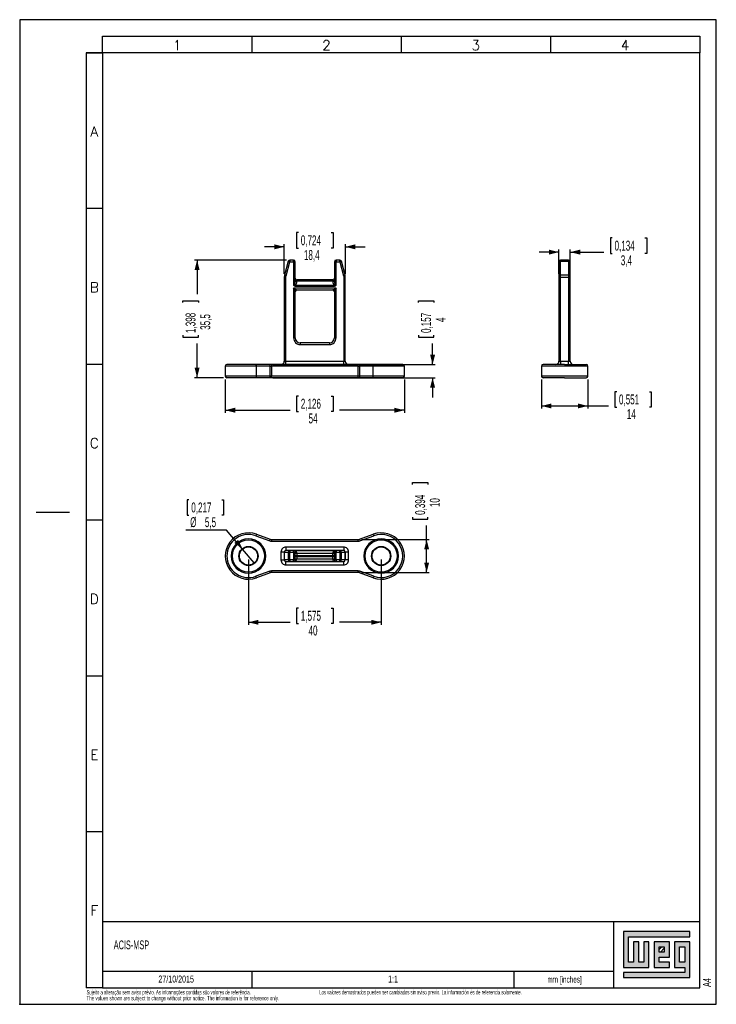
# Model space of a CAD drawing. Extents: x 0 to 210, y 0 to 297.
import ezdxf

# ---------------------------------------------------------------- set-up
doc = ezdxf.new("R2010")
doc.units = 0
doc.header["$PDSIZE"] = -1
doc.layers.get('0').update_dxf_attribs({"linetype": 'CONTINUOUS'})
doc.styles.add('SLDTEXTSTYLE0', font='ROMANS')
doc.styles.add('SLDTEXTSTYLE1', font='TXT', dxfattribs={"width": 0.605})
doc.styles.add('SLDTEXTSTYLE2', font='TXT', dxfattribs={"width": 0.569583})
doc.dimstyles.new('SLDDIMSTYLE0', dxfattribs={"dimtxt": 3, "dimasz": 3, "dimexe": 0, "dimexo": 0.0625, "dimgap": 0.75, "dimtad": 0, "dimtih": 1, "dimtoh": 1, "dimrnd": 1e-09, "dimzin": 12, "dimtxsty": 'SLDTEXTSTYLE1', "dimblk1": 'NONE', "dimsah": 1, "dimcen": 0, "dimazin": 3, "dimtfac": 1, "dimtdec": 3, "dimtmove": 0, "dimatfit": 3, "dimtolj": 1, "dimtzin": 12})
doc.dimstyles.new('SLDDIMSTYLE1', dxfattribs={"dimtxt": 3, "dimasz": 3, "dimexe": 0, "dimexo": 0.0625, "dimgap": 0.75, "dimtad": 0, "dimrnd": 1e-09, "dimzin": 12, "dimtxsty": 'SLDTEXTSTYLE1', "dimsah": 1, "dimcen": 0.09, "dimazin": 3, "dimtfac": 1, "dimtdec": 3, "dimtofl": 0, "dimtmove": 0, "dimatfit": 3, "dimtolj": 1, "dimtzin": 12})
doc.dimstyles.new('SLDDIMSTYLE2', dxfattribs={"dimtxt": 3, "dimasz": 3, "dimexe": 0, "dimexo": 0.0625, "dimgap": 0.75, "dimtad": 0, "dimrnd": 1e-09, "dimzin": 12, "dimtxsty": 'SLDTEXTSTYLE1', "dimsah": 1, "dimcen": 0.09, "dimazin": 3, "dimtfac": 1, "dimtdec": 3, "dimtmove": 0, "dimatfit": 3, "dimtolj": 1, "dimtzin": 12})

# ---------------------------------------------------------------- blocks, each defined once
blk = doc.blocks.new('SW_NOTE_0')
at = {"color": 0, "linetype": 'CONTINUOUS', "attachment_point": 1}
for s, insert, char_height, style in [('The values shown are subject to change without prior notice. The information is for reference only.', (0, -0.06), 1.3229, 'SLDTEXTSTYLE1'), ('Sujeito a alteração sem aviso prévio. As informações contidas são valores de referência.                                                           Los valores demostrados pueden ser cambiados sin aviso previo. La información és de referencia solamente.', (0, 1.71), 1.32292, 'SLDTEXTSTYLE2')]:
    blk.add_mtext(s, dxfattribs=dict(at, insert=insert, char_height=char_height, style=style))
blk = doc.blocks.new('_D')
at = {"color": 7, "linetype": 'CONTINUOUS'}
for p, q in [((51.03, 152.17), (50.47, 152.17)), ((50.47, 152.17), (50.47, 147.5)), ((60.9, 152.17), (61.46, 152.17)), ((61.46, 152.17), (61.46, 147.5)), ((50.47, 147.5), (51.03, 147.5)), ((61.46, 147.5), (60.9, 147.5)), ((62.38, 143.07), (50.04, 143.07)), ((67.2, 137.33), (62.38, 143.07)), ((70.73, 133.12), (67.2, 137.33))]:
    blk.add_line(p, q, dxfattribs=at)
blk.add_solid([(67.2, 137.33), (65.84, 140.11), (64.69, 139.15)], dxfattribs=at)
at = {"color": 7, "linetype": 'CONTINUOUS', "char_height": 3, "attachment_point": 1, "style": 'SLDTEXTSTYLE1'}
for s, insert in [('0,217', (51.73, 151.37)), ('%%c', (51.4, 146.94)), ('5,5', (55.83, 146.94))]:
    blk.add_mtext(s, dxfattribs=dict(at, insert=insert))
blk = doc.blocks.new('_NONE')
blk = doc.blocks.new('_D_1')
at = {"color": 7, "linetype": 'CONTINUOUS'}
for p, q in [((68.97, 134.22), (68.97, 114.47)), ((108.97, 134.22), (108.97, 114.47)), ((84.03, 119.49), (83.47, 119.49)), ((83.47, 119.49), (83.47, 114.82)), ((93.9, 119.49), (94.46, 119.49)), ((94.46, 119.49), (94.46, 114.82)), ((68.97, 115.22), (81.54, 115.22)), ((83.47, 114.82), (84.03, 114.82)), ((94.46, 114.82), (93.9, 114.82)), ((108.97, 115.22), (96.39, 115.22))]:
    blk.add_line(p, q, dxfattribs=at)
for points in [[(68.97, 115.22), (71.97, 114.47), (71.97, 115.97)], [(108.97, 115.22), (105.97, 115.97), (105.97, 114.47)]]:
    blk.add_solid(points, dxfattribs=at)
at = {"color": 7, "linetype": 'CONTINUOUS', "char_height": 3, "attachment_point": 1, "style": 'SLDTEXTSTYLE1'}
for s, insert in [('1,575', (84.74, 118.69)), ('40', (87.09, 114.26))]:
    blk.add_mtext(s, dxfattribs=dict(at, insert=insert))
blk = doc.blocks.new('_D_2')
at = {"color": 7, "linetype": 'CONTINUOUS'}
for p, q in [((118.41, 156.79), (118.41, 157.35)), ((118.41, 157.35), (123.07, 157.35)), ((123.07, 157.35), (123.07, 156.79)), ((118.41, 146.92), (118.41, 146.36)), ((118.41, 146.36), (123.07, 146.36)), ((123.07, 146.36), (123.07, 146.92)), ((122.67, 140.22), (122.67, 144.43)), ((103.06, 140.22), (123.42, 140.22)), ((122.67, 130.22), (122.67, 140.22)), ((103.06, 130.22), (123.42, 130.22))]:
    blk.add_line(p, q, dxfattribs=at)
for points in [[(122.67, 140.22), (121.92, 137.22), (123.42, 137.22)], [(122.67, 130.22), (123.42, 133.22), (121.92, 133.22)]]:
    blk.add_solid(points, dxfattribs=at)
at = {"color": 7, "linetype": 'CONTINUOUS', "char_height": 3, "attachment_point": 1, "rotation": 90, "style": 'SLDTEXTSTYLE1'}
for s, insert in [('0,394', (119.21, 147.63)), ('10', (123.64, 149.98))]:
    blk.add_mtext(s, dxfattribs=dict(at, insert=insert))
blk = doc.blocks.new('_D_3')
at = {"color": 7, "linetype": 'CONTINUOUS'}
for p, q in [((80.45, 224.49), (52.72, 224.49)), ((53.47, 224.49), (53.47, 214.16)), ((49.2, 211.67), (49.2, 212.24)), ((49.2, 212.24), (53.87, 212.24)), ((53.87, 212.24), (53.87, 211.67)), ((49.2, 201.81), (49.2, 201.24)), ((49.2, 201.24), (53.87, 201.24)), ((53.47, 188.99), (53.47, 199.32)), ((53.87, 201.24), (53.87, 201.81)), ((61.47, 188.99), (52.72, 188.99))]:
    blk.add_line(p, q, dxfattribs=at)
for points in [[(53.47, 224.49), (52.72, 221.49), (54.22, 221.49)], [(53.47, 188.99), (54.22, 191.99), (52.72, 191.99)]]:
    blk.add_solid(points, dxfattribs=at)
at = {"color": 7, "linetype": 'CONTINUOUS', "char_height": 3, "attachment_point": 1, "rotation": 90, "style": 'SLDTEXTSTYLE1'}
for s, insert in [('1,398', (50, 202.51)), ('35,5', (54.43, 203.45))]:
    blk.add_mtext(s, dxfattribs=dict(at, insert=insert))
blk = doc.blocks.new('_D_4')
at = {"color": 7, "linetype": 'CONTINUOUS'}
for p, q in [((120.2, 211.67), (120.2, 212.24)), ((120.2, 212.24), (124.87, 212.24)), ((124.87, 212.24), (124.87, 211.67)), ((120.2, 201.81), (120.2, 201.24)), ((120.2, 201.24), (124.87, 201.24)), ((124.47, 192.99), (124.47, 199.32)), ((124.87, 201.24), (124.87, 201.81)), ((76.36, 192.99), (125.22, 192.99)), ((76.36, 188.99), (125.22, 188.99)), ((124.47, 188.99), (124.47, 182.99))]:
    blk.add_line(p, q, dxfattribs=at)
for points in [[(124.47, 192.99), (125.22, 195.99), (123.72, 195.99)], [(124.47, 188.99), (123.72, 185.99), (125.22, 185.99)]]:
    blk.add_solid(points, dxfattribs=at)
at = {"color": 7, "linetype": 'CONTINUOUS', "char_height": 3, "attachment_point": 1, "rotation": 90, "style": 'SLDTEXTSTYLE1'}
for s, insert in [('0,157', (121, 202.51)), ('4', (125.43, 205.8))]:
    blk.add_mtext(s, dxfattribs=dict(at, insert=insert))
blk = doc.blocks.new('_D_5')
at = {"color": 7, "linetype": 'CONTINUOUS'}
for p, q in [((84.03, 232.76), (83.47, 232.76)), ((83.47, 232.76), (83.47, 228.09)), ((93.9, 232.76), (94.46, 232.76)), ((94.46, 232.76), (94.46, 228.09)), ((79.77, 220.38), (79.77, 229.24)), ((98.17, 220.38), (98.17, 229.24)), ((79.77, 228.49), (73.77, 228.49)), ((83.47, 228.09), (84.03, 228.09)), ((94.46, 228.09), (93.9, 228.09)), ((98.17, 228.49), (104.17, 228.49))]:
    blk.add_line(p, q, dxfattribs=at)
for points in [[(79.77, 228.49), (76.77, 229.24), (76.77, 227.74)], [(98.17, 228.49), (101.17, 227.74), (101.17, 229.24)]]:
    blk.add_solid(points, dxfattribs=at)
at = {"color": 7, "linetype": 'CONTINUOUS', "char_height": 3, "attachment_point": 1, "style": 'SLDTEXTSTYLE1'}
for s, insert in [('0,724', (84.74, 231.96)), ('18,4', (85.68, 227.53))]:
    blk.add_mtext(s, dxfattribs=dict(at, insert=insert))
blk = doc.blocks.new('_D_6')
at = {"color": 7, "linetype": 'CONTINUOUS'}
for p, q in [((61.97, 188.49), (61.97, 178.45)), ((115.97, 188.49), (115.97, 178.45)), ((84.03, 183.46), (83.47, 183.46)), ((83.47, 183.46), (83.47, 178.8)), ((93.9, 183.46), (94.46, 183.46)), ((94.46, 183.46), (94.46, 178.8)), ((61.97, 179.2), (81.54, 179.2)), ((83.47, 178.8), (84.03, 178.8)), ((94.46, 178.8), (93.9, 178.8)), ((115.97, 179.2), (96.39, 179.2))]:
    blk.add_line(p, q, dxfattribs=at)
for points in [[(61.97, 179.2), (64.97, 178.45), (64.97, 179.95)], [(115.97, 179.2), (112.97, 179.95), (112.97, 178.45)]]:
    blk.add_solid(points, dxfattribs=at)
at = {"color": 7, "linetype": 'CONTINUOUS', "char_height": 3, "attachment_point": 1, "style": 'SLDTEXTSTYLE1'}
for s, insert in [('2,126', (84.74, 182.66)), ('54', (87.09, 178.23))]:
    blk.add_mtext(s, dxfattribs=dict(at, insert=insert))
blk = doc.blocks.new('_D_7')
at = {"color": 7, "linetype": 'CONTINUOUS'}
for p, q in [((157.27, 188.49), (157.27, 179.74)), ((171.27, 188.49), (171.27, 179.74)), ((179.97, 184.76), (179.4, 184.76)), ((179.4, 184.76), (179.4, 180.09)), ((189.83, 184.76), (190.4, 184.76)), ((190.4, 184.76), (190.4, 180.09)), ((157.27, 180.49), (171.27, 180.49)), ((171.27, 180.49), (177.48, 180.49)), ((179.4, 180.09), (179.97, 180.09)), ((190.4, 180.09), (189.83, 180.09))]:
    blk.add_line(p, q, dxfattribs=at)
for points in [[(157.27, 180.49), (160.27, 179.74), (160.27, 181.24)], [(171.27, 180.49), (168.27, 181.24), (168.27, 179.74)]]:
    blk.add_solid(points, dxfattribs=at)
at = {"color": 7, "linetype": 'CONTINUOUS', "char_height": 3, "attachment_point": 1, "style": 'SLDTEXTSTYLE1'}
for s, insert in [('0,551', (180.67, 183.96)), ('14', (183.02, 179.53))]:
    blk.add_mtext(s, dxfattribs=dict(at, insert=insert))
blk = doc.blocks.new('_D_8')
at = {"color": 7, "linetype": 'CONTINUOUS'}
for p, q in [((178.63, 231.15), (178.06, 231.15)), ((178.06, 231.15), (178.06, 226.49)), ((188.49, 231.15), (189.06, 231.15)), ((189.06, 231.15), (189.06, 226.49)), ((162.57, 226.89), (156.57, 226.89)), ((162.57, 220.38), (162.57, 227.64)), ((165.97, 220.38), (165.97, 227.64)), ((165.97, 226.89), (176.14, 226.89)), ((178.06, 226.49), (178.63, 226.49)), ((189.06, 226.49), (188.49, 226.49))]:
    blk.add_line(p, q, dxfattribs=at)
for points in [[(162.57, 226.89), (159.57, 227.64), (159.57, 226.14)], [(165.97, 226.89), (168.97, 226.14), (168.97, 227.64)]]:
    blk.add_solid(points, dxfattribs=at)
at = {"color": 7, "linetype": 'CONTINUOUS', "char_height": 3, "attachment_point": 1, "style": 'SLDTEXTSTYLE1'}
for s, insert in [('0,134', (179.33, 230.35)), ('3,4', (181.21, 225.92))]:
    blk.add_mtext(s, dxfattribs=dict(at, insert=insert))

msp = doc.modelspace()

# ---------------------------------------------------------------- hatches: boundary and pattern name
at = {"linetype": 'CONTINUOUS'}
msp.add_hatch(color=7, dxfattribs=at).paths.add_polyline_path([(181.99, 21.93), (181.99, 11.15), (189.69, 11.15), (189.69, 18.85), (188.15, 18.85), (188.15, 12.69), (186.61, 12.69), (186.61, 18.85), (185.07, 18.85), (185.07, 12.69), (183.53, 12.69), (183.53, 20.39), (202.01, 20.39), (202.01, 21.93)], flags=0)
h = msp.add_hatch(color=7, dxfattribs=at)
h.paths.add_polyline_path([(181.99, 8.07), (202.01, 8.07), (202.01, 18.85), (197.39, 18.85), (197.39, 11.15), (200.47, 11.15), (200.47, 9.61), (181.99, 9.61)], flags=0)
h.paths.add_polyline_path([(198.93, 17.31), (200.47, 17.31), (200.47, 12.69), (198.93, 12.69)], flags=0)
h = msp.add_hatch(color=7, dxfattribs=at)
h.paths.add_polyline_path([(195.85, 12.69), (192.77, 12.69), (192.77, 14.23), (195.85, 14.23), (195.85, 18.85), (191.23, 18.85), (191.23, 11.15), (195.85, 11.15)], flags=0)
h.paths.add_polyline_path([(194.31, 15.77), (192.77, 15.77), (192.77, 17.31), (194.31, 17.31)], flags=0)
h = msp.add_hatch(dxfattribs=at)
h.set_pattern_fill('ANSI31', scale=0.25, style=0)
h.paths.add_polyline_path([(194.31, 15.77), (192.77, 15.77), (192.77, 17.31), (194.31, 17.31)], flags=0)

# ---------------------------------------------------------------- linework, layer by layer
at = {"color": 7, "linetype": 'CONTINUOUS'}
for p, q in [((0, 297), (0, 0)), ((210, 297), (0, 297)), ((210, 0), (210, 297)), ((25, 292), (205, 292)), ((25, 287), (25, 292)), ((70, 292), (70, 287)), ((115, 292), (115, 287)), ((160, 292), (160, 287)), ((205, 292), (205, 287)), ((25, 287), (20, 287)), ((20, 287), (20, 5)), ((20, 287), (25, 287)), ((25, 287), (25, 5)), ((205, 287), (25, 287)), ((205, 5), (205, 287)), ((25, 240), (20, 240)), ((80.966, 224.119), (79.834, 219.893)), ((80.317, 219.763), (81.449, 223.99)), ((81.449, 223.99), (80.966, 224.119)), ((82.566, 224.49), (81.449, 224.49)), ((81.449, 224.49), (81.449, 223.99)), ((81.449, 223.99), (82.566, 223.99)), ((82.566, 223.99), (82.566, 224.49)), ((82.566, 223.99), (82.566, 216.892)), ((83.066, 223.99), (82.566, 223.99)), ((83.066, 218.564), (83.066, 223.99)), ((94.866, 223.99), (94.866, 218.564)), ((95.366, 223.99), (94.866, 223.99)), ((96.482, 224.49), (95.366, 224.49)), ((95.366, 224.49), (95.366, 223.99)), ((95.366, 216.892), (95.366, 223.99)), ((95.366, 223.99), (96.482, 223.99)), ((96.482, 223.99), (96.482, 224.49)), ((96.965, 224.119), (96.482, 223.99)), ((96.482, 223.99), (97.615, 219.763)), ((98.097, 219.893), (96.965, 224.119)), ((162.571, 223.99), (162.571, 219.763)), ((163.071, 224.49), (163.071, 224.119)), ((165.471, 224.49), (163.071, 224.49)), ((163.071, 219.893), (163.071, 224.119)), ((163.071, 224.119), (165.471, 224.119)), ((165.471, 224.49), (165.471, 224.119)), ((165.471, 224.119), (165.471, 219.893)), ((165.971, 219.763), (165.971, 223.99)), ((79.834, 219.893), (80.317, 219.763)), ((98.097, 219.893), (97.615, 219.763)), ((163.071, 219.375), (163.071, 219.893)), ((165.471, 219.893), (163.071, 219.893)), ((165.471, 219.893), (165.471, 219.375)), ((79.766, 219.375), (79.766, 193.99)), ((79.766, 219.375), (80.266, 219.375)), ((80.266, 219.375), (80.317, 219.763)), ((80.266, 193.99), (80.266, 219.375)), ((83.042, 216.851), (83.042, 216.651)), ((94.89, 216.851), (83.042, 216.851)), ((83.059, 218.34), (83.066, 218.564)), ((83.566, 218.228), (83.552, 218.09)), ((94.379, 218.09), (83.552, 218.09)), ((83.566, 218.49), (83.566, 218.228)), ((94.366, 218.49), (83.566, 218.49)), ((94.366, 218.228), (94.366, 218.49)), ((94.379, 218.09), (94.366, 218.228)), ((94.866, 218.564), (94.872, 218.34)), ((94.89, 216.851), (94.89, 216.651)), ((97.615, 219.763), (97.666, 219.375)), ((97.666, 219.375), (97.666, 193.99)), ((98.166, 219.375), (97.666, 219.375)), ((98.166, 193.99), (98.166, 219.375)), ((162.571, 219.763), (162.571, 219.375)), ((163.071, 219.375), (162.571, 219.375)), ((162.571, 219.375), (162.571, 193.99)), ((163.071, 193.99), (163.071, 219.375)), ((163.071, 219.375), (165.471, 219.375)), ((165.471, 219.375), (165.971, 219.375)), ((165.471, 219.375), (165.471, 193.99)), ((165.971, 219.375), (165.971, 219.763)), ((165.971, 193.99), (165.971, 219.375)), ((82.566, 215.99), (82.566, 200.99)), ((95.366, 215.99), (82.566, 215.99)), ((83.042, 216.651), (94.89, 216.651)), ((83.066, 200.99), (83.066, 214.99)), ((83.566, 215.49), (94.366, 215.49)), ((94.866, 214.99), (94.866, 200.99)), ((95.366, 200.99), (95.366, 215.99)), ((82.566, 200.99), (83.066, 200.99)), ((93.366, 199.49), (84.566, 199.49)), ((84.566, 199.49), (84.566, 198.99)), ((93.366, 199.49), (93.366, 198.99)), ((94.866, 200.99), (95.366, 200.99)), ((84.566, 198.99), (93.366, 198.99)), ((79.766, 193.99), (80.266, 193.99)), ((80.266, 192.99), (80.266, 193.99)), ((80.266, 193.99), (97.666, 193.99)), ((97.666, 192.99), (97.666, 193.99)), ((97.666, 193.99), (98.166, 193.99)), ((162.571, 193.99), (163.071, 193.99)), ((163.071, 193.99), (163.071, 192.99)), ((163.071, 193.99), (165.471, 193.99)), ((165.471, 192.99), (165.471, 193.99)), ((165.471, 193.99), (165.971, 193.99)), ((25, 193), (20, 193)), ((61.966, 192.49), (61.966, 189.49)), ((71.189, 192.99), (62.466, 192.99)), ((75.358, 192.99), (71.189, 192.99)), ((71.36, 189.49), (71.36, 192.49)), ((75.529, 192.49), (71.36, 192.49)), ((75.871, 192.99), (75.358, 192.99)), ((75.529, 189.49), (75.529, 192.49)), ((75.529, 192.49), (75.871, 192.49)), ((75.871, 192.99), (75.871, 192.49)), ((102.06, 192.99), (75.871, 192.99)), ((75.871, 192.49), (75.871, 189.49)), ((102.06, 192.49), (75.871, 192.49)), ((102.06, 192.49), (102.06, 192.99)), ((102.573, 192.99), (102.06, 192.99)), ((102.06, 192.49), (102.402, 192.49)), ((102.06, 189.49), (102.06, 192.49)), ((106.571, 192.49), (102.402, 192.49)), ((102.402, 192.49), (102.402, 189.49)), ((106.742, 192.99), (102.573, 192.99)), ((106.571, 189.49), (106.571, 192.49)), ((115.466, 192.99), (106.742, 192.99)), ((115.966, 189.49), (115.966, 192.49)), ((157.271, 192.49), (157.271, 189.49)), ((164.271, 192.99), (157.771, 192.99)), ((164.271, 192.99), (170.771, 192.99)), ((171.271, 189.49), (171.271, 192.49)), ((71.189, 188.99), (62.466, 188.99)), ((75.358, 188.99), (71.189, 188.99)), ((75.529, 189.49), (71.36, 189.49)), ((75.871, 188.99), (75.358, 188.99)), ((75.871, 189.49), (75.529, 189.49)), ((75.871, 188.99), (75.871, 189.49)), ((102.06, 189.49), (75.871, 189.49)), ((102.06, 188.99), (75.871, 188.99)), ((102.402, 189.49), (102.06, 189.49)), ((102.06, 188.99), (102.06, 189.49)), ((102.573, 188.99), (102.06, 188.99)), ((106.571, 189.49), (102.402, 189.49)), ((106.742, 188.99), (102.573, 188.99)), ((115.466, 188.99), (106.742, 188.99)), ((164.271, 188.99), (157.771, 188.99)), ((164.271, 188.99), (170.771, 188.99)), ((5, 148.5), (15, 148.5)), ((25, 146), (20, 146)), ((71.36, 141.803), (71.189, 141.333)), ((71.189, 141.333), (75.358, 139.815)), ((71.36, 141.803), (75.529, 140.285)), ((75.358, 139.815), (75.529, 140.285)), ((75.871, 140.225), (75.871, 139.725)), ((75.871, 140.225), (102.06, 140.225)), ((75.871, 139.725), (102.06, 139.725)), ((102.06, 139.725), (102.06, 140.225)), ((102.402, 140.285), (106.571, 141.803)), ((102.402, 140.285), (102.573, 139.815)), ((102.573, 139.815), (106.742, 141.333)), ((106.571, 141.803), (106.742, 141.333)), ((80.266, 137.925), (80.266, 136.925)), ((97.666, 137.925), (80.266, 137.925)), ((80.317, 136.925), (80.266, 136.925)), ((81.449, 136.925), (80.317, 136.925)), ((81.449, 136.925), (81.449, 136.425)), ((82.566, 136.925), (81.449, 136.925)), ((82.566, 136.425), (82.566, 136.925)), ((83.042, 136.925), (82.648, 136.925)), ((83.042, 136.871), (83.042, 136.925)), ((94.89, 136.925), (83.042, 136.925)), ((83.042, 136.871), (94.89, 136.871)), ((94.89, 136.871), (94.89, 136.925)), ((95.366, 136.925), (94.89, 136.925)), ((95.366, 136.925), (95.366, 136.425)), ((96.482, 136.925), (95.366, 136.925)), ((96.482, 136.425), (96.482, 136.925)), ((97.615, 136.925), (96.482, 136.925)), ((97.666, 136.925), (97.615, 136.925)), ((97.666, 137.925), (97.666, 136.925)), ((79.766, 136.425), (78.766, 136.425)), ((78.766, 136.425), (78.766, 134.025)), ((78.766, 134.025), (79.766, 134.025)), ((79.766, 136.425), (79.834, 136.425)), ((79.766, 136.425), (79.766, 134.025)), ((79.834, 134.025), (79.766, 134.025)), ((79.834, 134.025), (79.834, 136.425)), ((79.834, 136.425), (80.966, 136.425)), ((80.966, 134.025), (79.834, 134.025)), ((81.449, 136.425), (80.966, 136.425)), ((80.966, 136.425), (80.966, 134.025)), ((81.449, 134.025), (80.966, 134.025)), ((81.449, 134.025), (81.449, 136.425)), ((81.449, 136.425), (82.566, 136.425)), ((82.566, 134.025), (81.449, 134.025)), ((81.449, 134.025), (81.449, 133.525)), ((82.566, 136.425), (82.566, 134.025)), ((82.566, 136.425), (83.066, 136.425)), ((83.066, 134.025), (82.566, 134.025)), ((82.566, 133.525), (82.566, 134.025)), ((83.066, 134.025), (83.066, 136.425)), ((83.066, 135.363), (83.566, 135.363)), ((83.566, 134.987), (83.066, 134.987)), ((83.566, 134.395), (83.552, 134.294)), ((94.379, 134.294), (83.552, 134.294)), ((83.564, 136.056), (83.566, 136.016)), ((83.564, 136.056), (94.368, 136.056)), ((83.566, 136.016), (83.566, 135.363)), ((83.566, 135.363), (83.566, 134.987)), ((83.566, 135.363), (94.366, 135.363)), ((83.566, 134.987), (83.566, 134.395)), ((94.366, 134.987), (83.566, 134.987)), ((94.366, 136.016), (94.368, 136.056)), ((94.366, 135.363), (94.366, 136.016)), ((94.366, 134.987), (94.366, 135.363)), ((94.866, 135.363), (94.366, 135.363)), ((94.866, 134.987), (94.366, 134.987)), ((94.366, 134.395), (94.366, 134.987)), ((94.379, 134.294), (94.366, 134.395)), ((94.866, 136.425), (94.866, 134.025)), ((95.366, 136.425), (94.866, 136.425)), ((95.366, 134.025), (94.866, 134.025)), ((95.366, 134.025), (95.366, 136.425)), ((95.366, 136.425), (96.482, 136.425)), ((96.482, 134.025), (95.366, 134.025)), ((95.366, 134.025), (95.366, 133.525)), ((96.482, 136.425), (96.482, 134.025)), ((96.965, 136.425), (96.482, 136.425)), ((96.965, 134.025), (96.482, 134.025)), ((96.482, 133.525), (96.482, 134.025)), ((96.965, 134.025), (96.965, 136.425)), ((96.965, 136.425), (98.097, 136.425)), ((98.097, 134.025), (96.965, 134.025)), ((98.097, 136.425), (98.097, 134.025)), ((98.097, 136.425), (98.166, 136.425)), ((98.097, 134.025), (98.166, 134.025)), ((98.166, 134.025), (98.166, 136.425)), ((99.166, 136.425), (98.166, 136.425)), ((99.166, 134.025), (98.166, 134.025)), ((99.166, 134.025), (99.166, 136.425)), ((102.06, 130.725), (75.871, 130.725)), ((75.871, 130.725), (75.871, 130.225)), ((80.266, 133.525), (80.317, 133.525)), ((80.266, 132.525), (80.266, 133.525)), ((80.266, 132.525), (97.666, 132.525)), ((80.317, 133.525), (81.449, 133.525)), ((81.449, 133.525), (82.566, 133.525)), ((82.566, 133.525), (83.042, 133.525)), ((94.89, 133.578), (83.042, 133.578)), ((83.042, 133.578), (83.042, 133.525)), ((83.042, 133.525), (94.89, 133.525)), ((94.89, 133.578), (94.89, 133.525)), ((94.89, 133.525), (95.289, 133.525)), ((95.366, 133.525), (96.482, 133.525)), ((96.482, 133.525), (97.615, 133.525)), ((97.615, 133.525), (97.666, 133.525)), ((97.666, 132.525), (97.666, 133.525)), ((102.06, 130.225), (102.06, 130.725)), ((75.358, 130.634), (71.189, 129.117)), ((71.36, 128.647), (71.189, 129.117)), ((75.529, 130.164), (71.36, 128.647)), ((75.529, 130.164), (75.358, 130.634)), ((102.06, 130.225), (75.871, 130.225)), ((102.573, 130.634), (102.402, 130.164)), ((106.571, 128.647), (102.402, 130.164)), ((106.742, 129.117), (102.573, 130.634)), ((106.571, 128.647), (106.742, 129.117)), ((25, 99), (20, 99)), ((25, 52), (20, 52)), ((25, 45), (25, 40)), ((25, 40), (25, 5)), ((25, 25), (205, 25)), ((179, 25), (179, 5)), ((202.01, 21.93), (181.99, 21.93)), ((181.99, 21.93), (181.99, 11.15)), ((202.01, 20.39), (202.01, 21.93)), ((183.53, 20.39), (202.01, 20.39)), ((183.53, 12.69), (183.53, 20.39)), ((186.61, 18.85), (185.07, 18.85)), ((185.07, 18.85), (185.07, 12.69)), ((186.61, 12.69), (186.61, 18.85)), ((189.69, 18.85), (188.15, 18.85)), ((188.15, 18.85), (188.15, 12.69)), ((189.69, 11.15), (189.69, 18.85)), ((195.85, 18.85), (191.23, 18.85)), ((191.23, 18.85), (191.23, 11.15)), ((195.85, 14.23), (195.85, 18.85)), ((202.01, 18.85), (197.39, 18.85)), ((197.39, 18.85), (197.39, 11.15)), ((202.01, 8.07), (202.01, 18.85)), ((192.77, 17.31), (194.31, 17.31)), ((192.77, 15.77), (192.77, 17.31)), ((194.31, 15.77), (192.77, 15.77)), ((194.31, 17.31), (194.31, 15.77)), ((198.93, 12.69), (198.93, 17.31)), ((198.93, 17.31), (200.47, 17.31)), ((200.47, 17.31), (200.47, 12.69)), ((185.07, 12.69), (183.53, 12.69)), ((188.15, 12.69), (186.61, 12.69)), ((192.77, 14.23), (195.85, 14.23)), ((192.77, 12.69), (192.77, 14.23)), ((195.85, 12.69), (192.77, 12.69)), ((195.85, 11.15), (195.85, 12.69)), ((200.47, 12.69), (198.93, 12.69)), ((25, 10), (59, 10)), ((59, 10), (179, 10)), ((70, 10), (70, 5)), ((149, 10), (149, 5)), ((181.99, 11.15), (189.69, 11.15)), ((181.99, 9.61), (181.99, 8.07)), ((200.47, 9.61), (181.99, 9.61)), ((191.23, 11.15), (195.85, 11.15)), ((197.39, 11.15), (200.47, 11.15)), ((200.47, 11.15), (200.47, 9.61)), ((181.99, 8.07), (202.01, 8.07)), ((25, 5), (20, 5)), ((25, 5), (205, 5)), ((0, 0), (210, 0))]:
    msp.add_line(p, q, dxfattribs=at)
at = {"color": 8, "linetype": 'CONTINUOUS'}
for p, q in [((71.36, 192.49), (61.966, 192.49)), ((115.966, 192.49), (106.571, 192.49)), ((171.271, 192.49), (157.271, 192.49)), ((71.36, 189.49), (61.966, 189.49)), ((115.966, 189.49), (106.571, 189.49)), ((171.271, 189.49), (157.271, 189.49))]:
    msp.add_line(p, q, dxfattribs=at)
at = {"color": 7, "linetype": 'CONTINUOUS', "flags": 128}
for points in [[(82.566, 216.892), (82.608, 216.898), (82.65, 216.917), (82.733, 216.991), (82.813, 217.12), (82.889, 217.303), (82.95, 217.517), (83.003, 217.786), (83.036, 218.032), (83.059, 218.34)], [(83.042, 216.851), (82.822, 216.829), (82.566, 216.892)], [(94.872, 218.34), (94.896, 218.032), (94.928, 217.786), (94.981, 217.518), (95.042, 217.303), (95.118, 217.12), (95.199, 216.991), (95.281, 216.917), (95.323, 216.898), (95.366, 216.892)], [(95.366, 216.892), (95.109, 216.829), (94.89, 216.851)], [(83.066, 214.99), (83.063, 214.994), (83.057, 215.008), (83.031, 215.06), (82.985, 215.152), (82.919, 215.283), (82.75, 215.622), (82.566, 215.99)], [(82.566, 215.99), (82.934, 215.806), (83.273, 215.636), (83.404, 215.571), (83.495, 215.525), (83.548, 215.499), (83.561, 215.492), (83.566, 215.49)], [(94.366, 215.49), (94.37, 215.492), (94.383, 215.499), (94.436, 215.525), (94.527, 215.571), (94.659, 215.636), (94.998, 215.806), (95.366, 215.99)], [(95.366, 215.99), (95.182, 215.622), (95.012, 215.283), (94.946, 215.152), (94.901, 215.06), (94.874, 215.008), (94.868, 214.994), (94.866, 214.99)], [(71.36, 192.49), (71.356, 192.588), (71.347, 192.681), (71.331, 192.768), (71.31, 192.844), (71.284, 192.906), (71.254, 192.952), (71.222, 192.98), (71.189, 192.99)], [(75.529, 192.49), (75.526, 192.588), (75.516, 192.681), (75.5, 192.768), (75.479, 192.844), (75.453, 192.906), (75.424, 192.952), (75.392, 192.98), (75.358, 192.99)], [(102.573, 192.99), (102.54, 192.98), (102.508, 192.952), (102.478, 192.906), (102.452, 192.844), (102.431, 192.768), (102.415, 192.681), (102.405, 192.588), (102.402, 192.49)], [(106.571, 192.49), (106.575, 192.588), (106.584, 192.681), (106.6, 192.768), (106.622, 192.844), (106.647, 192.906), (106.677, 192.952), (106.709, 192.98), (106.742, 192.99)], [(71.189, 188.99), (71.222, 189), (71.254, 189.028), (71.284, 189.074), (71.31, 189.136), (71.331, 189.212), (71.347, 189.299), (71.356, 189.392), (71.36, 189.49)], [(75.358, 188.99), (75.392, 189), (75.424, 189.028), (75.453, 189.074), (75.479, 189.136), (75.5, 189.212), (75.516, 189.299), (75.526, 189.392), (75.529, 189.49)], [(102.402, 189.49), (102.405, 189.392), (102.415, 189.299), (102.431, 189.212), (102.452, 189.136), (102.478, 189.074), (102.508, 189.028), (102.54, 189), (102.573, 188.99)], [(106.742, 188.99), (106.709, 189), (106.677, 189.028), (106.647, 189.074), (106.622, 189.136), (106.6, 189.212), (106.584, 189.299), (106.575, 189.392), (106.571, 189.49)], [(75.358, 139.815), (75.611, 139.747), (75.871, 139.725)], [(102.06, 139.725), (102.321, 139.747), (102.573, 139.815)], [(82.566, 136.925), (82.822, 136.901), (83.042, 136.871)], [(94.89, 136.871), (95.109, 136.901), (95.366, 136.925)], [(75.871, 130.725), (75.611, 130.702), (75.358, 130.634)], [(83.042, 133.578), (82.822, 133.549), (82.566, 133.525)], [(95.366, 133.525), (95.109, 133.549), (94.89, 133.578)], [(102.573, 130.634), (102.321, 130.702), (102.06, 130.725)]]:
    msp.add_lwpolyline(points, dxfattribs=at)
at = {"color": 7, "linetype": 'CONTINUOUS'}
for centre, radius in [((68.966, 135.225), 4.854), ((108.966, 135.225), 4.854), ((68.966, 135.225), 2.896), ((68.966, 135.225), 2.75), ((108.966, 135.225), 2.896), ((108.966, 135.225), 2.75)]:
    msp.add_circle(centre, radius, dxfattribs=at)
for centre, radius, start, end in [((81.449, 223.99), 0.5, 90, 165), ((82.566, 223.99), 0.5, 0, 90), ((95.366, 223.99), 0.5, 90, 180), ((96.482, 223.99), 0.5, 15, 90), ((163.071, 223.99), 0.5, 90, 180), ((162.954, 223.539), 0.592, 78.63095, 130.39069), ((165.471, 223.99), 0.5, 0, 90), ((165.587, 223.539), 0.592, 49.60931, 101.36905), ((81.766, 219.375), 2, 165, 180), ((96.166, 219.375), 2, 0, 15), ((162.954, 219.313), 0.592, 78.63095, 130.39069), ((165.587, 219.313), 0.592, 49.60931, 101.36905), ((82.988, 217.134), 0.487, 209.88815, 276.37989), ((81.58, 218.178), 1.974, 317.7742, 357.45325), ((83.519, 218.636), 0.547, 212.73226, 273.5106), ((83.566, 218.99), 0.5, 180, 270), ((83.497, 218.666), 0.443, 193.26346, 278.87845), ((94.366, 218.99), 0.5, 270, 0), ((94.434, 218.666), 0.443, 261.12155, 346.73654), ((94.413, 218.636), 0.547, 266.4894, 327.26774), ((96.352, 218.178), 1.974, 182.54598, 222.22657), ((94.953, 217.116), 0.469, 262.20019, 331.53176), ((83.566, 214.99), 0.5, 90, 180), ((94.366, 214.99), 0.5, 0, 90), ((84.565, 200.99), 2, 179.98904, 270.01096), ((84.566, 200.99), 1.5, 180, 270), ((93.366, 200.99), 2, 269.98904, 0.01096), ((93.366, 200.99), 1.5, 270, 0), ((78.766, 193.99), 1, 270, 0), ((99.166, 193.99), 1, 180, 270), ((161.571, 193.99), 1, 270, 0), ((166.971, 193.99), 1, 180, 270), ((62.466, 192.49), 0.5, 90, 180), ((115.466, 192.49), 0.5, 0, 90), ((157.771, 192.49), 0.5, 90, 180), ((170.771, 192.49), 0.5, 0, 90), ((62.466, 189.49), 0.5, 180, 270), ((115.466, 189.49), 0.5, 270, 0), ((157.771, 189.49), 0.5, 180, 270), ((170.771, 189.49), 0.5, 270, 0), ((68.966, 135.225), 7, 70, 290), ((68.966, 135.225), 6.5, 70, 180), ((68.966, 135.225), 5.207, 0, 180), ((75.871, 141.225), 1, 250, 270), ((102.06, 141.225), 1, 270, 290), ((108.966, 135.225), 5.207, 0, 180), ((108.966, 135.225), 7, 250, 110), ((108.966, 135.225), 6.5, 250, 110), ((80.265, 136.425), 1.5, 89.98903, 180.01097), ((80.266, 136.425), 0.5, 90, 180), ((80.325, 136.433), 0.492, 91.01019, 180.97576), ((81.458, 136.433), 0.492, 91.01019, 180.97576), ((82.566, 136.425), 0.5, 0, 90), ((82.569, 135.994), 0.997, 3.56368, 61.67587), ((95.362, 135.994), 0.997, 118.32413, 176.43632), ((95.366, 136.425), 0.5, 90, 180), ((96.473, 136.433), 0.492, 359.02424, 88.98981), ((97.606, 136.433), 0.492, 359.02424, 88.98981), ((97.666, 136.425), 1.5, 359.98903, 90.01097), ((97.666, 136.425), 0.5, 0, 90), ((68.966, 135.225), 6.5, 180, 290), ((68.966, 135.225), 5.207, 180, 0), ((80.265, 134.024), 1.5, 179.98903, 270.01097), ((80.266, 134.025), 0.5, 180, 270), ((80.325, 134.016), 0.492, 179.02424, 268.98981), ((81.458, 134.016), 0.492, 179.02424, 268.98981), ((82.566, 134.025), 0.5, 270, 0), ((82.568, 134.456), 0.997, 298.35202, 350.63875), ((83.505, 133.838), 0.458, 84.07059, 166.80858), ((83.526, 136.52), 0.466, 187.79558, 274.6255), ((83.524, 136.476), 0.461, 186.33934, 275.17464), ((83.509, 133.948), 0.45, 82.77815, 170.2179), ((94.407, 136.476), 0.461, 264.82536, 353.66066), ((94.422, 133.948), 0.45, 9.7821, 97.22185), ((94.405, 136.52), 0.466, 265.3745, 352.20442), ((94.426, 133.838), 0.458, 13.19142, 95.92941), ((95.363, 134.456), 0.997, 189.36125, 241.64798), ((95.366, 134.025), 0.5, 180, 270), ((96.473, 134.016), 0.492, 271.01019, 0.97576), ((97.606, 134.016), 0.492, 271.01019, 0.97576), ((97.666, 134.025), 0.5, 270, 0), ((97.666, 134.024), 1.5, 269.98903, 0.01097), ((108.966, 135.225), 5.207, 180, 0), ((75.871, 129.225), 1, 90, 110), ((102.06, 129.225), 1, 70, 90)]:
    msp.add_arc(centre, radius, start, end, dxfattribs=at)
msp.add_point((0, 0), dxfattribs=at)

# ---------------------------------------------------------------- block references
msp.add_blockref('SW_NOTE_0', (20.162, 2.59), dxfattribs=at)

# ---------------------------------------------------------------- texts
for s, insert, char_height, attachment_point, style in [('1', (47.477, 290.776), 3, 2, 'SLDTEXTSTYLE0'), ('2', (92.477, 290.776), 3, 2, 'SLDTEXTSTYLE0'), ('3', (137.477, 290.776), 3, 2, 'SLDTEXTSTYLE0'), ('4', (182.477, 290.776), 3, 2, 'SLDTEXTSTYLE0'), ('A', (22.482, 264.776), 3, 2, 'SLDTEXTSTYLE0'), ('B', (22.501, 217.776), 3, 2, 'SLDTEXTSTYLE0'), ('C', (22.501, 170.776), 3, 2, 'SLDTEXTSTYLE0'), ('D', (22.501, 123.776), 3, 2, 'SLDTEXTSTYLE0'), ('E', (22.506, 76.776), 3, 2, 'SLDTEXTSTYLE0'), ('F', (22.482, 29.776), 3, 2, 'SLDTEXTSTYLE0'), ('ACIS-MSP', (28.345, 19.251), 2.6458, 1, 'SLDTEXTSTYLE1'), ('27/10/2015', (47.169, 8.677), 2.1167, 2, 'SLDTEXTSTYLE1'), ('1:1', (112.547, 8.677), 2.1167, 2, 'SLDTEXTSTYLE1'), ('mm [inches]', (159.088, 8.445), 1.9, 1, 'SLDTEXTSTYLE1')]:
    msp.add_mtext(s, dxfattribs=dict(at, insert=insert, char_height=char_height, attachment_point=attachment_point, style=style))
at = {"color": 7, "linetype": 'CONTINUOUS', "insert": (205.983, 5.232), "char_height": 2.3813, "attachment_point": 1, "rotation": 90, "style": 'SLDTEXTSTYLE1'}
msp.add_mtext('A4', dxfattribs=at)

# ---------------------------------------------------------------- dimensions: what is measured, and where the dimension line sits
at = {"color": 7, "linetype": 'CONTINUOUS'}
for base, p1, p2, dimstyle, picture, middle in [((98.166, 228.49), (79.766, 219.375), (98.166, 219.375), 'SLDDIMSTYLE2', '_D_5', (88.966, 228.49)), ((165.971, 226.886), (162.571, 219.375), (165.971, 219.375), 'SLDDIMSTYLE2', '_D_8', (183.56, 226.886)), ((115.966, 179.197), (61.966, 189.49), (115.966, 189.49), 'SLDDIMSTYLE1', '_D_6', (88.966, 179.197)), ((157.271, 180.489), (171.271, 189.49), (157.271, 189.49), 'SLDDIMSTYLE1', '_D_7', (184.9, 180.489)), ((108.966, 115.224), (68.966, 135.225), (108.966, 135.225), 'SLDDIMSTYLE1', '_D_1', (88.966, 115.224))]:
    dim = msp.add_linear_dim(base=base, p1=p1, p2=p2, dimstyle=dimstyle, dxfattribs=at)
    dim.commit()
    dim.dimension.update_dxf_attribs({"geometry": picture, "text_midpoint": middle, "dimtype": 160})
for base, p1, p2, dimstyle, picture, middle in [((53.465, 224.49), (62.466, 188.99), (81.449, 224.49), 'SLDDIMSTYLE1', '_D_3', (53.465, 206.74)), ((124.466, 192.99), (75.358, 188.99), (75.358, 192.99), 'SLDDIMSTYLE2', '_D_4', (124.466, 206.74)), ((122.672, 140.225), (102.06, 130.225), (102.06, 140.225), 'SLDDIMSTYLE1', '_D_2', (122.672, 151.854))]:
    dim = msp.add_linear_dim(base=base, p1=p1, p2=p2, angle=90, dimstyle=dimstyle, dxfattribs=at)
    dim.commit()
    dim.dimension.update_dxf_attribs({"geometry": picture, "text_midpoint": middle, "dimtype": 160})
dim = msp.add_diameter_dim_2p(p1=(70.733, 133.118), p2=(67.198, 137.331), dimstyle='SLDDIMSTYLE0', dxfattribs=at)
dim.commit()
dim.dimension.update_dxf_attribs({"geometry": '_D', "text_midpoint": (55.963, 147.9), "dimtype": 163})

doc.saveas('drawing.dxf')
